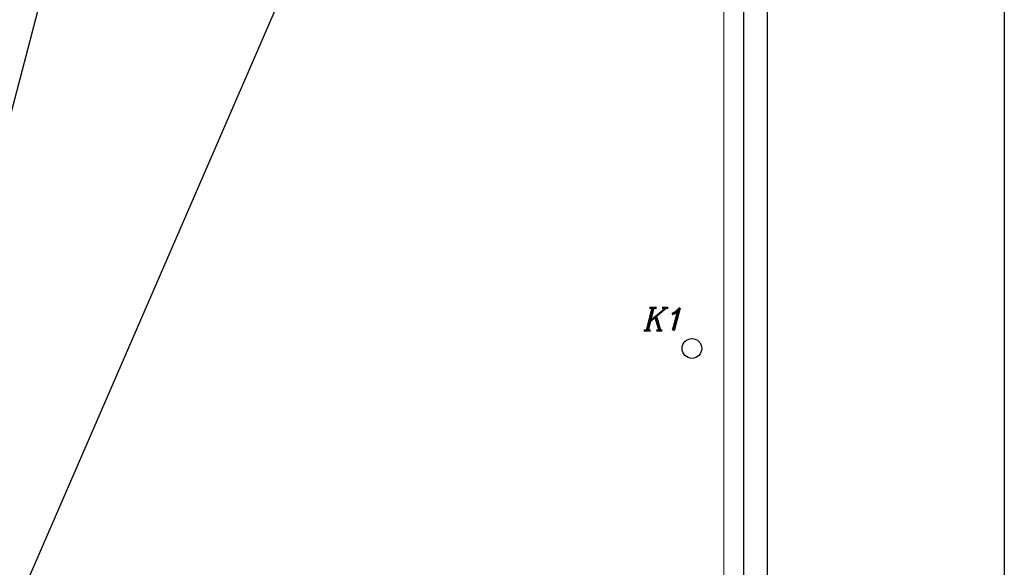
# Model space of a CAD drawing. Header units: millimetres. Extents: x -102634 to 407724, y -68883 to 155589.
# Tile 56 of 80: x 220183 to 225167, y 63219 to 65989. Entities that reach past the tile are written whole.
import ezdxf
from ezdxf.lldxf.tags import DXFTag

# ---------------------------------------------------------------- set-up
doc = ezdxf.new("R2010")
doc.units = ezdxf.units.MM
doc.header["$LTSCALE"] = 20
for name, color, linetype, lineweight in [('CKRASTR', 7, 'DASHDOT', 18), ('CKSTRECHA_PODROVINOU', 7, 'Continuous', 25), ('CKTEXTY_MALE', 8, 'Continuous', 18), ('ZTI-SPLAŠKOVÁ KANALIZACE', 7, 'Continuous', 30)]:
    doc.layers.add(name, color=color, linetype=linetype, lineweight=lineweight)
doc.styles.add('KURZIVA', font='italic__.ttf')
doc.styles.get("Standard").update_dxf_attribs({"font": 'isocpeur.ttf'})
tags = doc.linetypes.add('DASHDOT', pattern=[25.4, 12.7, -6.35, 0, -6.35]).pattern_tags.tags
tags[10:11] = [DXFTag(74, 4), DXFTag(75, 0), DXFTag(340, '0'), DXFTag(46, 0.0), DXFTag(50, 0.0), DXFTag(44, 0.0), DXFTag(45, 0.0)]
tags[8:9] = [DXFTag(74, 4), DXFTag(75, 0), DXFTag(340, '0'), DXFTag(46, 0.0), DXFTag(50, 0.0), DXFTag(44, 0.0), DXFTag(45, 0.0)]
tags[6:7] = [DXFTag(74, 4), DXFTag(75, 0), DXFTag(340, '0'), DXFTag(46, 0.0), DXFTag(50, 0.0), DXFTag(44, 0.0), DXFTag(45, 0.0)]
tags[4:5] = [DXFTag(74, 4), DXFTag(75, 0), DXFTag(340, '0'), DXFTag(46, 0.0), DXFTag(50, 0.0), DXFTag(44, 0.0), DXFTag(45, 0.0)]
doc.dimstyles.new('CADKON$7', dxfattribs={"dimscale": 100, "dimtxt": 2.5, "dimasz": 2.5, "dimexe": 1.8, "dimexo": 5, "dimgap": 0.6, "dimtad": 1, "dimrnd": 1, "dimtxsty": 'Standard', "dimblk1": 'OBLIQUE', "dimblk2": 'OBLIQUE', "dimsah": 1, "dimcen": 2.5, "dimadec": 1, "dimazin": 2, "dimtfac": 1, "dimtdec": 4, "dimtix": 1, "dimtmove": 0, "dimatfit": 3, "dimldrblk": 'DOTSMALL', "dimfxl": 5, "dimfxlon": 1, "dimtfill": 1, "dimtolj": 1, "dimarcsym": 0})

# ---------------------------------------------------------------- blocks, each defined once
blk = doc.blocks.new('_OBLIQUE')
at = {"color": 0, "linetype": 'ByBlock', "transparency": 33554687}
blk.add_line((-0.5, -0.5), (0.5, 0.5), dxfattribs=at)

msp = doc.modelspace()

# ---------------------------------------------------------------- linework, layer by layer
at = {"layer": 'CKRASTR'}
msp.add_line((223746.6, 55059), (223746.6, 91958.2), dxfattribs=at)
at = {"layer": 'CKSTRECHA_PODROVINOU'}
for p, q in [((223846.6, 68708.2), (223846.6, 58872.7)), ((223966.6, 68708.2), (223966.6, 58752.7)), ((225166.6, 67458.2), (225166.6, 58752.7))]:
    msp.add_line(p, q, dxfattribs=at)
at = {"layer": 'ZTI-SPLAŠKOVÁ KANALIZACE'}
msp.add_circle((223585.3, 64326), 50, dxfattribs=at)

# ---------------------------------------------------------------- texts
at = {"layer": 'CKTEXTY_MALE', "style": 'KURZIVA'}
msp.add_text('K1', height=115, dxfattribs=at).set_placement((223341.8, 64416.9))

# ---------------------------------------------------------------- leaders
at = {"layer": 'CKTEXTY_MALE'}
for points in [[(223913.1, 79958.2), (218461.3, 59101.8)], [(223916.6, 71652.7), (218461.3, 59101.8)]]:
    msp.add_leader(points, dimstyle='CADKON$7', override={"dimscale": 50, "dimtxt": 2.3, "dimasz": 2, "dimldrblk": 'Open30'}, dxfattribs=at)

doc.saveas('drawing.dxf')
